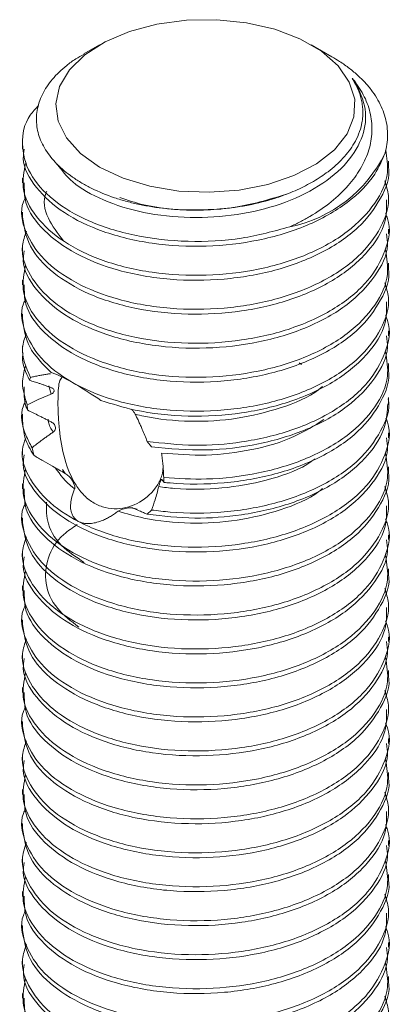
# Model space of a CAD drawing. Header units: millimetres. Extents: x 0 to 210, y 0 to 297.
# Tile 17 of 24: x 177.94 to 185.39, y 167.91 to 187.63. Entities that reach past the tile are written whole.
import ezdxf

# ---------------------------------------------------------------- set-up
doc = ezdxf.new("R2010")
doc.units = ezdxf.units.MM

msp = doc.modelspace()

# ---------------------------------------------------------------- linework, layer by layer
at = {"color": 7, "linetype": 'Continuous', "lineweight": 15}
for p, q in [((179.545, 187.127), (179.23, 186.945)), ((184.2, 186.889), (183.788, 187.127)), ((178, 185.137), (178, 185.039)), ((185.333, 184.698), (185.333, 184.797)), ((178, 184.457), (178, 184.359)), ((185.333, 184.018), (185.333, 184.116)), ((178, 183.776), (178, 183.678)), ((185.333, 183.338), (185.333, 183.436)), ((178, 183.095), (178, 182.998)), ((185.333, 182.657), (185.333, 182.755)), ((178, 182.415), (178, 182.317)), ((185.333, 181.977), (185.333, 182.075)), ((178, 181.735), (178, 181.636)), ((185.333, 181.296), (185.333, 181.394)), ((178, 181.087), (178, 180.956)), ((183.591, 180.72), (183.543, 180.754)), ((185.333, 180.616), (185.333, 180.741)), ((178, 180.399), (178, 180.276)), ((178.14, 180.407), (178.162, 180.465)), ((178.572, 180.129), (178.527, 180.293)), ((178.1, 179.812), (178.097, 179.917)), ((185.333, 179.935), (185.333, 180.062)), ((178, 179.729), (178, 179.595)), ((185.333, 179.255), (185.333, 179.353)), ((180.499, 179.183), (180.584, 179.072)), ((178, 179.013), (178, 178.915)), ((178.225, 178.904), (178.191, 179.056)), ((178.857, 178.541), (178.799, 178.621)), ((185.333, 178.574), (185.333, 178.673)), ((178, 178.332), (178, 178.234)), ((185.333, 177.894), (185.333, 177.992)), ((180.298, 177.828), (180.219, 177.846)), ((180.589, 177.808), (180.501, 177.724)), ((178, 177.652), (178, 177.554)), ((185.333, 177.214), (185.333, 177.312)), ((178, 176.971), (178, 176.874)), ((185.333, 176.533), (185.333, 176.631)), ((178, 176.291), (178, 176.193)), ((185.333, 175.853), (185.333, 175.951)), ((178, 175.611), (178, 175.512)), ((185.333, 175.172), (185.333, 175.27)), ((178, 174.93), (178, 174.832)), ((185.333, 174.492), (185.333, 174.59)), ((178, 174.25), (178, 174.152)), ((185.333, 173.812), (185.333, 173.909)), ((178, 173.569), (178, 173.471)), ((185.333, 173.131), (185.333, 173.229)), ((178, 172.889), (178, 172.791)), ((185.333, 172.45), (185.333, 172.549)), ((178, 172.208), (178, 172.11)), ((185.333, 171.77), (185.333, 171.868)), ((178, 171.528), (178, 171.43)), ((185.333, 171.09), (185.333, 171.188)), ((178, 170.847), (178, 170.75)), ((185.333, 170.409), (185.333, 170.507)), ((178, 170.167), (178, 170.069)), ((185.333, 169.729), (185.333, 169.826)), ((178, 169.487), (178, 169.388)), ((185.333, 169.048), (185.333, 169.146)), ((178, 168.806), (178, 168.708)), ((185.333, 168.368), (185.333, 168.466)), ((178, 168.126), (178, 168.028))]:
    msp.add_line(p, q, dxfattribs=at)
at = {"color": 7, "linetype": 'Continuous', "lineweight": 15, "flags": 128}
msp.add_lwpolyline([(179.545, 184.678), (180.016, 184.457), (180.554, 184.295), (181.137, 184.198), (181.743, 184.172), (182.345, 184.216), (182.919, 184.329), (183.442, 184.507), (183.893, 184.742), (184.252, 185.025), (184.505, 185.343), (184.643, 185.684), (184.658, 186.035), (184.551, 186.38), (184.326, 186.705), (183.992, 186.998), (183.562, 187.245), (183.056, 187.438), (182.492, 187.568), (181.894, 187.63), (181.288, 187.621), (180.696, 187.542), (180.145, 187.396), (179.656, 187.188), (179.249, 186.928), (178.941, 186.626), (178.744, 186.295), (178.668, 185.947), (178.714, 185.598), (178.881, 185.261), (179.162, 184.95), (179.545, 184.678)], dxfattribs=at)
at = {"color": 7, "linetype": 'Continuous', "lineweight": 15}
msp.add_arc((182.824, 186.143), 2.715, 281.3886, 334.118, dxfattribs=at)
for points, knots in [([(179.234, 186.938), (179.176, 186.908), (179.048, 186.839), (178.887, 186.716), (178.678, 186.535), (178.514, 186.339), (178.395, 186.133), (178.309, 185.921), (178.271, 185.704), (178.285, 185.489), (178.331, 185.279), (178.424, 185.073), (178.562, 184.878), (178.73, 184.69), (178.94, 184.515), (179.187, 184.357), (179.457, 184.211), (179.761, 184.086), (180.089, 183.987), (180.428, 183.906), (180.783, 183.85), (181.147, 183.821), (181.514, 183.81), (181.884, 183.825), (182.253, 183.868), (182.627, 183.93), (182.993, 184.022), (183.246, 184.117), (183.332, 184.149)], [0, 0, 0, 0, 0.0248117, 0.0554959, 0.0850998, 0.1453135, 0.1759953, 0.2055998, 0.2658634, 0.2966014, 0.3255124, 0.384321, 0.4142894, 0.4431387, 0.5018176, 0.5317173, 0.5605668, 0.6192871, 0.6492373, 0.6774527, 0.7348509, 0.764103, 0.7921978, 0.8493418, 0.8784594, 0.9082283, 0.9689496, 1, 1, 1, 1]), ([(185.267, 184.958), (185.281, 185.016), (185.31, 185.132), (185.322, 185.311), (185.312, 185.491), (185.275, 185.671), (185.194, 185.906), (185.064, 186.134), (184.888, 186.351), (184.733, 186.508), (184.556, 186.656), (184.378, 186.784), (184.252, 186.857), (184.199, 186.888)], [0, 0, 0, 0, 0.083625, 0.167813, 0.253771, 0.34034, 0.423966, 0.593965, 0.680534, 0.765495, 0.851046, 0.938458, 1, 1, 1, 1]), ([(183.332, 184.149), (183.391, 184.173), (183.568, 184.247), (183.841, 184.389), (184.155, 184.598), (184.438, 184.852), (184.631, 185.11), (184.744, 185.34), (184.796, 185.509), (184.819, 185.658), (184.825, 185.781), (184.817, 185.899), (184.798, 186.01), (184.769, 186.119), (184.72, 186.252), (184.664, 186.358), (184.623, 186.428), (184.614, 186.444), (184.611, 186.45), (184.61, 186.452), (184.61, 186.453), (184.61, 186.454), (184.611, 186.454), (184.612, 186.453), (184.612, 186.453), (184.614, 186.452), (184.617, 186.449), (184.627, 186.439), (184.641, 186.422), (184.656, 186.403), (184.666, 186.389), (184.671, 186.382), (184.673, 186.379), (184.675, 186.377), (184.675, 186.377), (184.676, 186.376), (184.676, 186.376), (184.676, 186.376), (184.676, 186.376), (184.676, 186.376), (184.676, 186.376), (184.676, 186.376), (184.676, 186.376), (184.676, 186.376)], [0, 0, 0, 0, 0.046089, 0.138417, 0.232381, 0.349224, 0.469456, 0.540891, 0.613085, 0.660109, 0.707344, 0.749853, 0.792511, 0.833478, 0.874567, 0.94748, 0.961206, 0.966961, 0.969762, 0.970769, 0.97174, 0.972203, 0.972569, 0.972823, 0.973077, 0.973387, 0.973921, 0.975611, 0.983423, 0.991701, 0.99585, 0.997925, 0.998962, 0.999481, 0.999741, 0.99987, 0.999935, 0.999968, 0.999984, 0.999992, 0.999996, 0.999998, 1, 1, 1, 1]), ([(184.676, 186.376), (184.747, 186.266), (184.892, 186.042), (184.997, 185.689), (185.017, 185.329), (184.942, 184.978), (184.781, 184.632), (184.535, 184.295), (184.197, 183.972), (183.855, 183.737), (183.567, 183.578), (183.429, 183.514), (183.36, 183.481)], [0, 0, 0, 0, 0.108039, 0.219211, 0.32725, 0.438407, 0.547658, 0.659562, 0.778457, 0.900801, 0.950281, 1, 1, 1, 1]), ([(183.332, 184.149), (182.995, 184.044), (182.373, 183.85), (181.353, 183.8), (180.532, 183.869), (180.108, 184.015), (179.953, 184.069)], [0, 0, 0, 0, 0.310524, 0.573765, 0.843565, 1, 1, 1, 1]), ([(180.499, 179.183), (180.814, 179.147), (181.436, 179.076), (182.437, 179.154), (183.419, 179.382), (184.298, 179.792), (184.954, 180.335), (185.296, 180.952), (185.398, 181.429), (185.29, 181.672), (185.276, 181.706)], [0, 0, 0, 0, 0.130254, 0.257115, 0.398256, 0.545151, 0.692036, 0.833164, 0.977289, 1, 1, 1, 1]), ([(178.575, 180.562), (178.408, 180.73), (178.075, 181.065), (178.026, 181.447), (178.002, 181.637)], [0, 0, 0, 0, 0.502845, 1, 1, 1, 1]), ([(178.077, 181.344), (178.043, 181.25), (177.938, 180.956), (178.071, 180.664), (178.162, 180.465)], [0, 0, 0, 0, 0.32026, 1, 1, 1, 1]), ([(185.297, 181.295), (185.307, 181.22), (185.345, 180.933), (185.09, 180.437), (184.55, 179.863), (183.731, 179.402), (182.748, 179.107), (181.661, 178.973), (180.949, 179.038), (180.584, 179.072)], [0, 0, 0, 0, 0.054469, 0.207503, 0.365865, 0.526603, 0.682694, 0.836994, 1, 1, 1, 1]), ([(178.14, 180.407), (178.064, 180.565), (177.976, 180.746), (178.009, 180.931), (178.013, 180.956)], [0, 0, 0, 0, 0.869114, 1, 1, 1, 1]), ([(180.831, 178.459), (181.115, 178.441), (181.748, 178.402), (182.748, 178.524), (183.731, 178.82), (184.548, 179.281), (185.097, 179.854), (185.367, 180.438), (185.304, 180.814), (185.277, 180.978)], [0, 0, 0, 0, 0.122576, 0.272847, 0.424862, 0.581404, 0.735632, 0.88467, 1, 1, 1, 1]), ([(178.058, 180.69), (178.029, 180.576), (177.963, 180.317), (178.049, 180.06), (178.097, 179.917)], [0, 0, 0, 0, 0.441439, 1, 1, 1, 1]), ([(178.561, 180.539), (178.536, 180.536), (178.485, 180.528), (178.407, 180.515), (178.325, 180.5), (178.244, 180.483), (178.189, 180.471), (178.162, 180.465)], [0, 0, 0, 0, 0.183387, 0.387417, 0.591496, 0.795723, 1, 1, 1, 1]), ([(178.575, 180.562), (178.583, 180.559), (178.719, 180.513), (179.03, 180.363), (179.4, 180.117), (179.572, 180.003)], [0, 0, 0, 0, 0.029569, 0.551167, 1, 1, 1, 1]), ([(185.332, 180.616), (185.332, 180.613), (185.374, 180.398), (185.207, 179.963), (184.769, 179.364), (184.026, 178.859), (183.09, 178.504), (182.037, 178.323), (181.27, 178.319), (180.874, 178.357), (180.832, 178.361)], [0, 0, 0, 0, 0.002207, 0.162524, 0.324644, 0.491618, 0.656152, 0.815124, 0.980264, 1, 1, 1, 1]), ([(178.1, 179.812), (178.089, 179.837), (178.025, 179.988), (178.031, 180.145), (178.036, 180.277)], [0, 0, 0, 0, 0.163663, 1, 1, 1, 1]), ([(178.14, 180.407), (178.172, 180.397), (178.236, 180.377), (178.322, 180.349), (178.396, 180.324), (178.459, 180.302), (178.521, 180.28), (178.563, 180.264), (178.585, 180.256)], [0, 0, 0, 0, 0.220402, 0.440955, 0.580698, 0.720478, 0.860221, 1, 1, 1, 1]), ([(178.789, 180.461), (178.771, 180.436), (178.732, 180.386), (178.717, 180.206), (178.709, 179.984), (178.716, 179.716), (178.744, 179.328), (178.827, 178.821), (179.012, 178.369), (179.233, 178.09), (179.433, 177.936), (179.659, 177.845), (179.974, 177.814), (180.368, 177.934), (180.667, 178.218), (180.801, 178.482), (180.814, 178.613), (180.819, 178.663)], [0, 0, 0, 0, 0.050028, 0.103885, 0.158133, 0.211615, 0.265693, 0.373524, 0.481439, 0.535518, 0.589357, 0.642939, 0.696943, 0.804594, 0.912558, 0.966668, 1, 1, 1, 1]), ([(184.015, 180.282), (183.989, 180.26), (183.778, 180.077), (183.187, 179.841), (182.308, 179.619), (181.352, 179.561), (180.665, 179.633), (180.318, 179.713), (180.261, 179.726)], [0, 0, 0, 0, 0.03212, 0.265748, 0.490217, 0.719404, 0.954316, 1, 1, 1, 1]), ([(178.572, 180.129), (178.551, 180.12), (178.508, 180.103), (178.444, 180.076), (178.379, 180.048), (178.3, 180.013), (178.206, 179.969), (178.133, 179.934), (178.097, 179.917)], [0, 0, 0, 0, 0.135074, 0.270174, 0.405248, 0.540349, 0.770104, 1, 1, 1, 1]), ([(178.585, 180.256), (178.593, 180.252), (178.611, 180.244), (178.628, 180.225), (178.635, 180.203), (178.63, 180.178), (178.614, 180.154), (178.592, 180.138), (178.576, 180.131), (178.572, 180.129)], [0, 0, 0, 0, 0.144876, 0.289623, 0.438027, 0.59567, 0.762566, 0.93584, 1, 1, 1, 1]), ([(178.061, 179.989), (178.046, 179.959), (177.937, 179.736), (178.007, 179.409), (178.148, 179.138), (178.191, 179.056)], [0, 0, 0, 0, 0.099933, 0.727824, 1, 1, 1, 1]), ([(185.321, 179.936), (185.312, 179.789), (185.289, 179.429), (184.945, 178.876), (184.301, 178.333), (183.419, 177.923), (182.438, 177.695), (181.437, 177.618), (180.816, 177.688), (180.501, 177.724)], [0, 0, 0, 0, 0.104756, 0.256417, 0.414266, 0.572131, 0.723813, 0.860082, 1, 1, 1, 1]), ([(180.589, 177.808), (180.712, 177.793), (181.184, 177.734), (182.037, 177.741), (183.09, 177.921), (184.026, 178.277), (184.77, 178.782), (185.205, 179.381), (185.378, 179.815), (185.332, 180.03), (185.331, 180.033)], [0, 0, 0, 0, 0.055811, 0.214874, 0.367996, 0.526475, 0.687305, 0.84346, 0.997877, 1, 1, 1, 1]), ([(178.1, 179.812), (178.138, 179.793), (178.215, 179.755), (178.314, 179.705), (178.396, 179.664), (178.461, 179.631), (178.526, 179.597), (178.569, 179.575), (178.591, 179.564)], [0, 0, 0, 0, 0.235375, 0.470876, 0.603148, 0.735439, 0.867711, 1, 1, 1, 1]), ([(180.261, 179.726), (180.25, 179.746), (180.229, 179.783), (180.196, 179.816), (180.181, 179.831)], [0, 0, 0, 0, 0.543156, 1, 1, 1, 1]), ([(180.499, 179.183), (180.484, 179.223), (180.452, 179.304), (180.408, 179.409), (180.368, 179.499), (180.333, 179.576), (180.298, 179.651), (180.273, 179.701), (180.261, 179.726)], [0, 0, 0, 0, 0.216202, 0.432494, 0.574303, 0.716139, 0.858055, 1, 1, 1, 1]), ([(178.225, 178.904), (178.159, 179.018), (178.028, 179.242), (178.01, 179.479), (178.001, 179.595)], [0, 0, 0, 0, 0.507483, 1, 1, 1, 1]), ([(178.616, 179.369), (178.574, 179.436), (178.519, 179.521), (178.515, 179.611), (178.514, 179.631)], [0, 0, 0, 0, 0.775407, 1, 1, 1, 1]), ([(178.591, 179.564), (178.603, 179.556), (178.627, 179.54), (178.651, 179.504), (178.662, 179.462), (178.657, 179.42), (178.64, 179.388), (178.623, 179.375), (178.616, 179.369)], [0, 0, 0, 0, 0.1822795, 0.3644025, 0.5498159, 0.7290077, 0.8917005, 1, 1, 1, 1]), ([(184.041, 179.622), (183.85, 179.5), (183.44, 179.238), (182.61, 178.998), (181.687, 178.878), (181.086, 178.925), (180.789, 178.949)], [0, 0, 0, 0, 0.227038, 0.488566, 0.747091, 1, 1, 1, 1]), ([(178.616, 179.369), (178.596, 179.355), (178.556, 179.328), (178.495, 179.285), (178.435, 179.242), (178.364, 179.19), (178.282, 179.128), (178.221, 179.08), (178.191, 179.056)], [0, 0, 0, 0, 0.1396627, 0.2793661, 0.4190289, 0.5587323, 0.7792858, 1, 1, 1, 1]), ([(178.225, 178.904), (178.288, 178.867), (178.414, 178.793), (178.624, 178.672), (178.772, 178.589), (178.857, 178.541)], [0, 0, 0, 0, 0.298565, 0.597079, 1, 1, 1, 1]), ([(180.831, 178.459), (180.83, 178.481), (180.828, 178.525), (180.825, 178.591), (180.82, 178.657), (180.813, 178.739), (180.803, 178.836), (180.794, 178.911), (180.789, 178.949)], [0, 0, 0, 0, 0.134389, 0.268802, 0.40319, 0.537602, 0.768747, 1, 1, 1, 1]), ([(183.866, 178.836), (183.811, 178.796), (183.551, 178.606), (182.902, 178.39), (181.994, 178.222), (181.246, 178.214), (180.835, 178.263), (180.73, 178.276)], [0, 0, 0, 0, 0.073597, 0.353032, 0.623015, 0.903482, 1, 1, 1, 1]), ([(178.857, 178.541), (178.881, 178.524), (178.951, 178.474), (179.009, 178.385), (179.042, 178.304), (179.053, 178.26), (179.047, 178.236), (179.045, 178.229)], [0, 0, 0, 0, 0.227315, 0.636762, 0.799605, 0.936706, 1, 1, 1, 1]), ([(180.73, 178.276), (180.733, 178.286), (180.738, 178.306), (180.749, 178.338), (180.761, 178.369), (180.772, 178.395), (180.783, 178.414), (180.789, 178.42), (180.792, 178.419), (180.793, 178.419)], [0, 0, 0, 0, 0.138593, 0.276921, 0.422068, 0.582099, 0.756077, 0.938099, 1, 1, 1, 1]), ([(180.793, 178.419), (180.798, 178.413), (180.809, 178.402), (180.825, 178.383), (180.829, 178.369), (180.832, 178.361)], [0, 0, 0, 0, 0.266218, 0.532438, 1, 1, 1, 1]), ([(180.831, 178.459), (180.832, 178.439), (180.834, 178.406), (180.832, 178.373), (180.832, 178.361)], [0, 0, 0, 0, 0.61684, 1, 1, 1, 1]), ([(179.045, 178.229), (179.034, 178.203), (179.013, 178.15), (178.983, 178.052), (178.961, 177.936), (178.963, 177.824), (178.985, 177.738), (179.015, 177.676), (179.059, 177.622), (179.114, 177.581), (179.177, 177.554), (179.242, 177.538), (179.313, 177.534), (179.396, 177.539), (179.495, 177.559), (179.595, 177.594), (179.685, 177.635), (179.765, 177.679), (179.843, 177.728), (179.893, 177.765), (179.918, 177.783)], [0, 0, 0, 0, 0.053153, 0.106614, 0.195969, 0.288278, 0.337854, 0.388581, 0.438243, 0.489802, 0.53316, 0.577836, 0.620581, 0.664259, 0.728707, 0.79498, 0.845264, 0.895987, 0.947843, 1, 1, 1, 1]), ([(184.015, 178.241), (183.99, 178.219), (183.779, 178.036), (183.188, 177.799), (182.308, 177.578), (181.354, 177.521), (180.533, 177.603), (180.086, 177.734), (179.918, 177.783)], [0, 0, 0, 0, 0.0292413, 0.2423475, 0.4471006, 0.6561461, 0.87042, 1, 1, 1, 1]), ([(180.589, 177.808), (180.613, 177.877), (180.653, 177.988), (180.698, 178.144), (180.719, 178.232), (180.73, 178.276)], [0, 0, 0, 0, 0.441247, 0.720624, 1, 1, 1, 1]), ([(179.918, 177.783), (179.926, 177.788), (179.955, 177.807), (180.031, 177.831), (180.121, 177.851), (180.189, 177.856), (180.214, 177.847), (180.219, 177.846)], [0, 0, 0, 0, 0.072023, 0.246198, 0.622719, 0.92165, 1, 1, 1, 1]), ([(180.219, 177.846), (180.24, 177.836), (180.282, 177.817), (180.336, 177.794), (180.384, 177.773), (180.424, 177.756), (180.464, 177.74), (180.488, 177.729), (180.501, 177.724)], [0, 0, 0, 0, 0.201793, 0.403734, 0.55268, 0.701675, 0.850814, 1, 1, 1, 1])]:
    msp.add_open_spline(points, degree=3, knots=knots, dxfattribs=at)
at = {"color": 7, "linetype": 'Continuous', "lineweight": 0}
for points, knots in [([(184.676, 186.376), (184.757, 186.198), (184.917, 185.847), (184.848, 185.291), (184.54, 184.758), (183.97, 184.279), (183.199, 183.917), (182.303, 183.703), (181.351, 183.643), (180.416, 183.743), (179.606, 183.997), (178.997, 184.339), (178.788, 184.614), (178.696, 184.735)], [0, 0, 0, 0, 0.089599, 0.17692, 0.268774, 0.364378, 0.459982, 0.551837, 0.645633, 0.741766, 0.836022, 0.927621, 1, 1, 1, 1]), ([(178.324, 185.912), (178.264, 185.848), (178.043, 185.613), (177.959, 185.134), (178.102, 184.546), (178.577, 184.009), (179.306, 183.573), (180.24, 183.28), (181.304, 183.162), (182.393, 183.217), (183.042, 183.395), (183.36, 183.481)], [0, 0, 0, 0, 0.043987, 0.161705, 0.283985, 0.40566, 0.522564, 0.642855, 0.76554, 0.885245, 1, 1, 1, 1]), ([(178.062, 184.749), (178.03, 184.588), (177.959, 184.225), (178.236, 183.676), (178.792, 183.17), (179.599, 182.777), (180.586, 182.539), (181.67, 182.482), (182.746, 182.604), (183.73, 182.903), (184.548, 183.362), (185.096, 183.936), (185.363, 184.505), (185.304, 184.868), (185.28, 185.018)], [0, 0, 0, 0, 0.07129, 0.160073, 0.247122, 0.331722, 0.419777, 0.508266, 0.593452, 0.679617, 0.768351, 0.85578, 0.940262, 1, 1, 1, 1]), ([(185.267, 184.958), (185.207, 184.816), (185.058, 184.461), (184.542, 183.945), (183.732, 183.485), (182.745, 183.187), (181.671, 183.064), (180.585, 183.122), (179.599, 183.36), (178.79, 183.752), (178.244, 184.259), (177.985, 184.711), (178.025, 184.975), (178.034, 185.038)], [0, 0, 0, 0, 0.067245, 0.167621, 0.269496, 0.36842, 0.466222, 0.567816, 0.66891, 0.766039, 0.865979, 0.967911, 1, 1, 1, 1]), ([(185.331, 184.698), (185.332, 184.695), (185.384, 184.48), (185.202, 184.045), (184.77, 183.446), (184.024, 182.941), (183.089, 182.586), (182.035, 182.405), (180.943, 182.401), (179.911, 182.581), (179.036, 182.926), (178.396, 183.4), (178.033, 183.896), (178.036, 184.229), (178.036, 184.359)], [0, 0, 0, 0, 0.001387, 0.093262, 0.186182, 0.281879, 0.376172, 0.467282, 0.561931, 0.657524, 0.749905, 0.842279, 0.93787, 1, 1, 1, 1]), ([(178.061, 184.072), (178.046, 184.042), (177.937, 183.819), (178.034, 183.377), (178.383, 182.817), (179.039, 182.343), (179.91, 181.999), (180.943, 181.819), (182.035, 181.823), (183.088, 182.004), (184.025, 182.359), (184.766, 182.864), (185.214, 183.463), (185.388, 183.994), (185.293, 184.303), (185.262, 184.401)], [0, 0, 0, 0, 0.013719, 0.100654, 0.188451, 0.273293, 0.358142, 0.445941, 0.532872, 0.616554, 0.703158, 0.791053, 0.876397, 0.960781, 1, 1, 1, 1]), ([(178.819, 183.203), (178.706, 183.35), (178.473, 183.655), (178.399, 184.01), (178.482, 184.186), (178.485, 184.193)], [0, 0, 0, 0, 0.471464, 0.976243, 1, 1, 1, 1]), ([(185.299, 184.019), (185.299, 183.872), (185.298, 183.51), (184.941, 182.958), (184.301, 182.415), (183.418, 182.006), (182.395, 181.766), (181.307, 181.702), (180.241, 181.821), (179.306, 182.114), (178.58, 182.55), (178.093, 183.083), (178.032, 183.48), (178.002, 183.678)], [0, 0, 0, 0, 0.063252, 0.15474, 0.24996, 0.345184, 0.436677, 0.530097, 0.625845, 0.719728, 0.810963, 0.905921, 1, 1, 1, 1]), ([(178.079, 183.393), (178.045, 183.297), (177.942, 183.003), (178.116, 182.503), (178.574, 181.967), (179.307, 181.532), (180.24, 181.239), (181.307, 181.119), (182.395, 181.184), (183.419, 181.423), (184.298, 181.832), (184.954, 182.376), (185.296, 182.993), (185.398, 183.47), (185.29, 183.714), (185.276, 183.747)], [0, 0, 0, 0, 0.042457, 0.129794, 0.216697, 0.300192, 0.38611, 0.473735, 0.559229, 0.64296, 0.730105, 0.817247, 0.900974, 0.986475, 1, 1, 1, 1]), ([(185.297, 183.337), (185.307, 183.261), (185.345, 182.974), (185.09, 182.478), (184.55, 181.904), (183.73, 181.444), (182.747, 181.146), (181.671, 181.023), (180.586, 181.08), (179.6, 181.318), (178.791, 181.711), (178.245, 182.217), (177.985, 182.669), (178.025, 182.933), (178.034, 182.997)], [0, 0, 0, 0, 0.032497, 0.123621, 0.217921, 0.313633, 0.406575, 0.498456, 0.593901, 0.68888, 0.780134, 0.874024, 0.969788, 1, 1, 1, 1]), ([(178.062, 182.708), (178.03, 182.546), (177.959, 182.184), (178.236, 181.634), (178.793, 181.128), (179.599, 180.736), (180.586, 180.498), (181.671, 180.44), (182.746, 180.563), (183.731, 180.861), (184.548, 181.321), (185.097, 181.895), (185.366, 182.479), (185.304, 182.855), (185.277, 183.019)], [0, 0, 0, 0, 0.070939, 0.159216, 0.245765, 0.329883, 0.417436, 0.505419, 0.590116, 0.675791, 0.76402, 0.850947, 0.934947, 1, 1, 1, 1]), ([(185.331, 182.657), (185.332, 182.654), (185.384, 182.439), (185.202, 182.004), (184.77, 181.405), (184.025, 180.9), (183.089, 180.545), (182.035, 180.364), (180.944, 180.36), (179.911, 180.54), (179.036, 180.884), (178.396, 181.358), (178.033, 181.855), (178.036, 182.187), (178.036, 182.318)], [0, 0, 0, 0, 0.0013232, 0.0932009, 0.1861182, 0.2818146, 0.3761093, 0.4672195, 0.5618666, 0.6574599, 0.7498445, 0.8422153, 0.9378054, 1, 1, 1, 1]), ([(178.061, 182.031), (178.046, 182), (177.937, 181.778), (178.034, 181.335), (178.383, 180.776), (179.04, 180.302), (179.911, 179.957), (180.944, 179.777), (182.035, 179.782), (183.089, 179.963), (184.026, 180.318), (184.766, 180.823), (185.215, 181.422), (185.388, 181.953), (185.293, 182.262), (185.262, 182.36)], [0, 0, 0, 0, 0.013778, 0.100714, 0.18851, 0.273348, 0.3582, 0.445998, 0.532927, 0.616608, 0.703214, 0.791107, 0.876447, 0.960833, 1, 1, 1, 1]), ([(185.299, 181.978), (185.299, 181.83), (185.298, 181.469), (184.942, 180.917), (184.302, 180.374), (183.418, 179.965), (182.395, 179.724), (181.31, 179.662), (180.332, 179.764), (179.795, 179.933), (179.572, 180.003)], [0, 0, 0, 0, 0.091091, 0.222972, 0.360233, 0.497504, 0.629398, 0.764061, 0.902086, 1, 1, 1, 1]), ([(178.06, 179.24), (178.035, 179.167), (177.944, 178.896), (178.119, 178.419), (178.574, 177.884), (179.309, 177.448), (180.241, 177.156), (181.308, 177.036), (182.396, 177.101), (183.42, 177.341), (184.299, 177.75), (184.955, 178.294), (185.295, 178.911), (185.399, 179.382), (185.294, 179.621), (185.282, 179.649)], [0, 0, 0, 0, 0.032619, 0.12106, 0.209055, 0.293601, 0.380608, 0.469338, 0.555905, 0.640696, 0.728943, 0.817181, 0.90196, 0.988545, 1, 1, 1, 1]), ([(185.297, 179.254), (185.307, 179.179), (185.345, 178.892), (185.091, 178.396), (184.551, 177.822), (183.732, 177.362), (182.748, 177.063), (181.673, 176.94), (180.588, 176.997), (179.601, 177.235), (178.792, 177.627), (178.245, 178.134), (177.985, 178.586), (178.025, 178.85), (178.035, 178.914)], [0, 0, 0, 0, 0.032371, 0.123496, 0.217791, 0.313504, 0.406452, 0.498328, 0.593771, 0.688754, 0.780009, 0.873894, 0.969658, 1, 1, 1, 1]), ([(178.062, 178.625), (178.03, 178.463), (177.959, 178.1), (178.237, 177.551), (178.794, 177.045), (179.601, 176.652), (180.588, 176.415), (181.673, 176.358), (182.748, 176.481), (183.732, 176.779), (184.549, 177.239), (185.098, 177.813), (185.367, 178.396), (185.304, 178.773), (185.276, 178.937)], [0, 0, 0, 0, 0.071051, 0.159328, 0.245871, 0.329992, 0.417547, 0.505528, 0.59022, 0.6759, 0.764129, 0.851051, 0.935051, 1, 1, 1, 1]), ([(185.331, 178.574), (185.332, 178.572), (185.384, 178.357), (185.202, 177.922), (184.771, 177.324), (184.026, 176.818), (183.091, 176.463), (182.037, 176.282), (180.945, 176.277), (179.913, 176.457), (179.037, 176.801), (178.397, 177.274), (178.034, 177.772), (178.036, 178.104), (178.036, 178.235)], [0, 0, 0, 0, 0.001196, 0.093079, 0.18599, 0.281686, 0.375985, 0.467094, 0.561737, 0.657332, 0.749723, 0.842087, 0.937675, 1, 1, 1, 1]), ([(179.045, 178.229), (179.033, 178.238), (178.864, 178.367), (178.757, 178.516), (178.657, 178.654)], [0, 0, 0, 0, 0.073928, 1, 1, 1, 1]), ([(178.061, 177.948), (178.046, 177.917), (177.937, 177.694), (178.035, 177.252), (178.384, 176.692), (179.041, 176.219), (179.912, 175.874), (180.946, 175.694), (182.037, 175.699), (183.09, 175.88), (184.027, 176.236), (184.767, 176.741), (185.215, 177.34), (185.388, 177.87), (185.293, 178.179), (185.262, 178.277)], [0, 0, 0, 0, 0.013896, 0.100835, 0.188627, 0.273458, 0.358315, 0.446113, 0.533037, 0.616716, 0.703325, 0.791215, 0.876549, 0.960938, 1, 1, 1, 1]), ([(179.238, 176.758), (179.098, 176.85), (178.754, 177.073), (178.476, 177.499), (178.48, 177.819), (178.481, 177.965)], [0, 0, 0, 0, 0.271799, 0.668076, 1, 1, 1, 1]), ([(185.299, 177.895), (185.299, 177.748), (185.298, 177.387), (184.942, 176.835), (184.303, 176.292), (183.42, 175.883), (182.397, 175.642), (181.309, 175.577), (180.243, 175.697), (179.307, 175.989), (178.581, 176.425), (178.093, 176.959), (178.032, 177.356), (178.002, 177.554)], [0, 0, 0, 0, 0.063067, 0.154549, 0.249765, 0.344994, 0.436493, 0.529904, 0.625652, 0.719543, 0.810774, 0.905728, 1, 1, 1, 1]), ([(178.079, 177.269), (178.045, 177.172), (177.942, 176.878), (178.117, 176.378), (178.575, 175.842), (179.309, 175.407), (180.242, 175.114), (181.309, 174.995), (182.397, 175.06), (183.421, 175.3), (184.299, 175.709), (184.955, 176.253), (185.296, 176.87), (185.398, 177.347), (185.29, 177.59), (185.276, 177.623)], [0, 0, 0, 0, 0.04263, 0.129968, 0.216864, 0.300354, 0.386278, 0.473901, 0.559385, 0.64312, 0.730268, 0.817404, 0.901124, 0.986631, 1, 1, 1, 1]), ([(179.128, 175.462), (178.973, 175.582), (178.637, 175.846), (178.428, 176.336), (178.481, 176.847), (178.715, 177.262), (179.004, 177.453), (179.099, 177.517)], [0, 0, 0, 0, 0.198877, 0.434039, 0.663518, 0.888191, 1, 1, 1, 1]), ([(185.297, 177.213), (185.307, 177.138), (185.345, 176.851), (185.091, 176.355), (184.551, 175.781), (183.732, 175.321), (182.749, 175.022), (181.673, 174.899), (180.588, 174.956), (179.602, 175.193), (178.792, 175.586), (178.245, 176.092), (177.985, 176.544), (178.025, 176.809), (178.035, 176.873)], [0, 0, 0, 0, 0.032308, 0.123433, 0.217726, 0.313439, 0.406391, 0.498264, 0.593706, 0.68869, 0.779947, 0.873829, 0.969594, 1, 1, 1, 1]), ([(178.062, 176.584), (178.03, 176.422), (177.959, 176.059), (178.237, 175.509), (178.794, 175.003), (179.601, 174.611), (180.589, 174.373), (181.673, 174.316), (182.749, 174.44), (183.733, 174.738), (184.549, 175.198), (185.098, 175.772), (185.367, 176.355), (185.304, 176.732), (185.276, 176.896)], [0, 0, 0, 0, 0.071107, 0.159384, 0.245925, 0.330046, 0.417603, 0.505582, 0.590271, 0.675954, 0.764183, 0.851103, 0.935103, 1, 1, 1, 1]), ([(185.331, 176.533), (185.332, 176.53), (185.385, 176.316), (185.202, 175.881), (184.771, 175.283), (184.026, 174.777), (183.091, 174.422), (182.037, 174.24), (180.946, 174.235), (179.913, 174.415), (179.038, 174.76), (178.397, 175.233), (178.034, 175.73), (178.036, 176.063), (178.036, 176.194)], [0, 0, 0, 0, 0.001133, 0.093019, 0.185926, 0.281621, 0.375922, 0.467031, 0.561672, 0.657268, 0.749662, 0.842023, 0.93761, 1, 1, 1, 1]), ([(178.061, 175.907), (178.046, 175.876), (177.937, 175.653), (178.035, 175.21), (178.385, 174.651), (179.041, 174.177), (179.912, 173.833), (180.946, 173.653), (182.037, 173.658), (183.091, 173.839), (184.027, 174.195), (184.768, 174.7), (185.215, 175.299), (185.388, 175.829), (185.293, 176.138), (185.262, 176.236)], [0, 0, 0, 0, 0.013955, 0.100895, 0.188686, 0.273513, 0.358372, 0.446171, 0.533092, 0.61677, 0.70338, 0.79127, 0.876599, 0.96099, 1, 1, 1, 1]), ([(185.299, 175.854), (185.299, 175.707), (185.298, 175.346), (184.943, 174.794), (184.303, 174.251), (183.42, 173.841), (182.398, 173.601), (181.31, 173.536), (180.243, 173.655), (179.308, 173.948), (178.582, 174.383), (178.093, 174.917), (178.032, 175.314), (178.002, 175.513)], [0, 0, 0, 0, 0.063005, 0.154486, 0.2497, 0.34493, 0.436431, 0.529839, 0.625587, 0.719481, 0.810711, 0.905663, 1, 1, 1, 1]), ([(178.079, 175.227), (178.045, 175.131), (177.942, 174.836), (178.117, 174.336), (178.575, 173.801), (179.31, 173.365), (180.243, 173.073), (181.31, 172.953), (182.398, 173.019), (183.421, 173.259), (184.3, 173.668), (184.955, 174.212), (185.296, 174.829), (185.398, 175.306), (185.29, 175.549), (185.276, 175.582)], [0, 0, 0, 0, 0.042687, 0.130026, 0.21692, 0.300408, 0.386334, 0.473956, 0.559437, 0.643173, 0.730322, 0.817456, 0.901174, 0.986683, 1, 1, 1, 1]), ([(185.297, 175.171), (185.307, 175.096), (185.345, 174.809), (185.091, 174.314), (184.552, 173.74), (183.733, 173.28), (182.749, 172.981), (181.674, 172.858), (180.589, 172.914), (179.602, 173.152), (178.793, 173.544), (178.246, 174.05), (177.985, 174.503), (178.025, 174.767), (178.035, 174.831)], [0, 0, 0, 0, 0.032245, 0.123371, 0.217661, 0.313375, 0.406329, 0.4982, 0.593641, 0.688627, 0.779885, 0.873764, 0.969529, 1, 1, 1, 1]), ([(178.062, 174.542), (178.03, 174.38), (177.959, 174.017), (178.237, 173.467), (178.795, 172.962), (179.602, 172.569), (180.589, 172.332), (181.674, 172.275), (182.749, 172.398), (183.733, 172.697), (184.55, 173.157), (185.098, 173.732), (185.367, 174.314), (185.304, 174.69), (185.276, 174.854)], [0, 0, 0, 0, 0.071163, 0.15944, 0.245978, 0.3301, 0.417658, 0.505636, 0.590323, 0.676008, 0.764238, 0.851155, 0.935155, 1, 1, 1, 1]), ([(185.332, 174.492), (185.332, 174.489), (185.385, 174.275), (185.202, 173.84), (184.772, 173.242), (184.027, 172.736), (183.092, 172.381), (182.038, 172.199), (180.947, 172.194), (179.914, 172.374), (179.038, 172.718), (178.397, 173.191), (178.034, 173.688), (178.036, 174.021), (178.036, 174.153)], [0, 0, 0, 0, 0.00107, 0.092958, 0.185862, 0.281556, 0.37586, 0.466969, 0.561607, 0.657204, 0.749602, 0.841959, 0.937545, 1, 1, 1, 1]), ([(178.061, 173.865), (178.046, 173.834), (177.937, 173.611), (178.035, 173.168), (178.385, 172.609), (179.042, 172.135), (179.913, 171.791), (180.947, 171.612), (182.038, 171.616), (183.092, 171.798), (184.028, 172.154), (184.768, 172.659), (185.215, 173.258), (185.388, 173.788), (185.293, 174.097), (185.262, 174.195)], [0, 0, 0, 0, 0.014014, 0.100955, 0.188745, 0.273568, 0.35843, 0.446228, 0.533147, 0.616824, 0.703435, 0.791324, 0.87665, 0.961043, 1, 1, 1, 1]), ([(185.299, 173.813), (185.299, 173.666), (185.298, 173.305), (184.943, 172.753), (184.304, 172.21), (183.421, 171.8), (182.398, 171.56), (181.31, 171.495), (180.244, 171.614), (179.308, 171.906), (178.582, 172.341), (178.093, 172.875), (178.032, 173.273), (178.002, 173.471)], [0, 0, 0, 0, 0.062943, 0.154422, 0.249635, 0.344867, 0.43637, 0.529775, 0.625523, 0.719419, 0.810649, 0.905598, 1, 1, 1, 1]), ([(178.079, 173.186), (178.045, 173.089), (177.942, 172.795), (178.117, 172.294), (178.576, 171.759), (179.31, 171.324), (180.243, 171.031), (181.311, 170.912), (182.398, 170.977), (183.422, 171.218), (184.3, 171.627), (184.956, 172.171), (185.296, 172.788), (185.398, 173.265), (185.29, 173.508), (185.276, 173.541)], [0, 0, 0, 0, 0.042744, 0.130084, 0.216976, 0.300462, 0.38639, 0.474011, 0.559489, 0.643227, 0.730376, 0.817508, 0.901223, 0.986735, 1, 1, 1, 1]), ([(185.297, 173.13), (185.307, 173.055), (185.345, 172.768), (185.092, 172.273), (184.552, 171.699), (183.734, 171.239), (182.75, 170.94), (181.675, 170.816), (180.59, 170.873), (179.603, 171.11), (178.793, 171.502), (178.246, 172.008), (177.985, 172.461), (178.025, 172.726), (178.035, 172.79)], [0, 0, 0, 0, 0.032181, 0.123308, 0.217596, 0.31331, 0.406268, 0.498136, 0.593576, 0.688563, 0.779822, 0.873699, 0.969464, 1, 1, 1, 1]), ([(178.062, 172.501), (178.03, 172.339), (177.959, 171.975), (178.238, 171.426), (178.795, 170.92), (179.602, 170.528), (180.59, 170.291), (181.675, 170.234), (182.75, 170.357), (183.734, 170.656), (184.55, 171.116), (185.099, 171.691), (185.367, 172.273), (185.304, 172.649), (185.276, 172.813)], [0, 0, 0, 0, 0.07122, 0.159496, 0.246031, 0.330154, 0.417714, 0.50569, 0.590374, 0.676063, 0.764292, 0.851207, 0.935208, 1, 1, 1, 1]), ([(185.332, 172.45), (185.332, 172.448), (185.385, 172.234), (185.203, 171.799), (184.772, 171.201), (184.028, 170.695), (183.093, 170.339), (182.039, 170.158), (180.948, 170.153), (179.915, 170.332), (179.039, 170.676), (178.398, 171.149), (178.034, 171.647), (178.036, 171.98), (178.036, 172.111)], [0, 0, 0, 0, 0.001006, 0.092897, 0.185798, 0.281492, 0.375798, 0.466906, 0.561542, 0.657139, 0.749541, 0.841894, 0.93748, 1, 1, 1, 1]), ([(178.061, 171.824), (178.046, 171.793), (177.937, 171.57), (178.035, 171.126), (178.385, 170.567), (179.042, 170.094), (179.914, 169.75), (180.948, 169.57), (182.039, 169.575), (183.092, 169.757), (184.029, 170.113), (184.769, 170.618), (185.216, 171.217), (185.388, 171.747), (185.292, 172.056), (185.262, 172.153)], [0, 0, 0, 0, 0.014073, 0.101016, 0.188804, 0.273623, 0.358487, 0.446286, 0.533202, 0.616878, 0.703491, 0.791378, 0.876701, 0.961095, 1, 1, 1, 1]), ([(185.299, 171.771), (185.299, 171.624), (185.299, 171.264), (184.943, 170.712), (184.304, 170.169), (183.422, 169.759), (182.399, 169.519), (181.311, 169.453), (180.245, 169.572), (179.309, 169.864), (178.583, 170.3), (178.094, 170.834), (178.032, 171.231), (178.002, 171.43)], [0, 0, 0, 0, 0.062881, 0.154358, 0.24957, 0.344803, 0.436308, 0.529711, 0.625458, 0.719357, 0.810586, 0.905534, 1, 1, 1, 1]), ([(178.079, 171.145), (178.045, 171.048), (177.942, 170.753), (178.117, 170.252), (178.576, 169.717), (179.311, 169.282), (180.244, 168.99), (181.311, 168.871), (182.399, 168.936), (183.422, 169.177), (184.301, 169.586), (184.956, 170.13), (185.296, 170.747), (185.398, 171.223), (185.29, 171.467), (185.276, 171.499)], [0, 0, 0, 0, 0.0428019, 0.1301418, 0.2170312, 0.3005166, 0.3864458, 0.4740668, 0.5595414, 0.64328, 0.7304298, 0.8175604, 0.9012734, 0.9867868, 1, 1, 1, 1]), ([(185.297, 171.089), (185.307, 171.014), (185.345, 170.727), (185.092, 170.232), (184.553, 169.658), (183.734, 169.197), (182.751, 168.898), (181.676, 168.775), (180.591, 168.832), (179.604, 169.069), (178.793, 169.461), (178.246, 169.967), (177.985, 170.42), (178.025, 170.684), (178.035, 170.749)], [0, 0, 0, 0, 0.032118, 0.123245, 0.217531, 0.313246, 0.406207, 0.498072, 0.593511, 0.6885, 0.77976, 0.873634, 0.9694, 1, 1, 1, 1]), ([(178.062, 170.459), (178.03, 170.297), (177.959, 169.934), (178.238, 169.384), (178.796, 168.878), (179.603, 168.486), (180.591, 168.249), (181.676, 168.192), (182.751, 168.316), (183.735, 168.615), (184.551, 169.075), (185.099, 169.65), (185.367, 170.232), (185.304, 170.608), (185.276, 170.772)], [0, 0, 0, 0, 0.071276, 0.159552, 0.246085, 0.330208, 0.417769, 0.505745, 0.590426, 0.676117, 0.764347, 0.851259, 0.93526, 1, 1, 1, 1]), ([(185.332, 170.409), (185.332, 170.407), (185.385, 170.193), (185.203, 169.758), (184.773, 169.16), (184.028, 168.654), (183.093, 168.298), (182.04, 168.116), (180.948, 168.111), (179.915, 168.291), (179.039, 168.635), (178.398, 169.108), (178.034, 169.605), (178.036, 169.938), (178.036, 170.07)], [0, 0, 0, 0, 0.000943, 0.092836, 0.185734, 0.281427, 0.375736, 0.466843, 0.561478, 0.657075, 0.74948, 0.84183, 0.937415, 1, 1, 1, 1]), ([(178.061, 169.783), (178.046, 169.751), (177.937, 169.528), (178.035, 169.085), (178.386, 168.525), (179.043, 168.052), (179.914, 167.708), (180.949, 167.529), (182.04, 167.534), (183.093, 167.716), (184.029, 168.072), (184.769, 168.577), (185.216, 169.176), (185.388, 169.706), (185.292, 170.015), (185.262, 170.112)], [0, 0, 0, 0, 0.014132, 0.101076, 0.188863, 0.273678, 0.358545, 0.446343, 0.533257, 0.616932, 0.703546, 0.791432, 0.876751, 0.961148, 1, 1, 1, 1]), ([(185.299, 169.73), (185.299, 169.583), (185.299, 169.223), (184.944, 168.671), (184.305, 168.128), (183.422, 167.718), (182.4, 167.477), (181.312, 167.412), (180.245, 167.531), (179.31, 167.823), (178.583, 168.258), (178.094, 168.792), (178.032, 169.19), (178.002, 169.388)], [0, 0, 0, 0, 0.06282, 0.154295, 0.249505, 0.34474, 0.436247, 0.529646, 0.625394, 0.719295, 0.810523, 0.905469, 1, 1, 1, 1]), ([(178.079, 169.103), (178.045, 169.006), (177.942, 168.712), (178.117, 168.211), (178.577, 167.676), (179.311, 167.24), (180.245, 166.948), (181.312, 166.829), (182.4, 166.895), (183.423, 167.136), (184.301, 167.545), (184.956, 168.089), (185.296, 168.706), (185.398, 169.182), (185.29, 169.426), (185.276, 169.458)], [0, 0, 0, 0, 0.042859, 0.1302, 0.217087, 0.300571, 0.386502, 0.474122, 0.559593, 0.643333, 0.730484, 0.817613, 0.901323, 0.986839, 1, 1, 1, 1]), ([(185.297, 169.047), (185.307, 168.973), (185.345, 168.686), (185.092, 168.191), (184.553, 167.617), (183.735, 167.156), (182.751, 166.857), (181.676, 166.734), (180.591, 166.79), (179.604, 167.027), (178.794, 167.419), (178.246, 167.925), (177.986, 168.378), (178.025, 168.643), (178.035, 168.707)], [0, 0, 0, 0, 0.032055, 0.123183, 0.217466, 0.313181, 0.406145, 0.498008, 0.593445, 0.688437, 0.779698, 0.87357, 0.969335, 1, 1, 1, 1]), ([(178.062, 168.418), (178.03, 168.256), (177.959, 167.892), (178.238, 167.342), (178.796, 166.837), (179.604, 166.445), (180.591, 166.208), (181.676, 166.151), (182.751, 166.275), (183.735, 166.574), (184.551, 167.034), (185.099, 167.609), (185.367, 168.191), (185.304, 168.567), (185.276, 168.73)], [0, 0, 0, 0, 0.071332, 0.159608, 0.246138, 0.330263, 0.417825, 0.505799, 0.590477, 0.676171, 0.764401, 0.851311, 0.935312, 1, 1, 1, 1]), ([(185.332, 168.368), (185.332, 168.366), (185.385, 168.152), (185.203, 167.717), (184.773, 167.119), (184.029, 166.613), (183.094, 166.257), (182.04, 166.075), (180.949, 166.07), (179.916, 166.249), (179.04, 166.593), (178.398, 167.066), (178.034, 167.563), (178.036, 167.897), (178.036, 168.029)], [0, 0, 0, 0, 0.000879, 0.092776, 0.18567, 0.281363, 0.375673, 0.466781, 0.561413, 0.657011, 0.74942, 0.841766, 0.93735, 1, 1, 1, 1]), ([(178.061, 167.741), (178.046, 167.71), (177.937, 167.486), (178.035, 167.043), (178.386, 166.484), (179.043, 166.01), (179.915, 165.667), (180.949, 165.487), (182.04, 165.493), (183.094, 165.675), (184.03, 166.03), (184.769, 166.536), (185.216, 167.135), (185.389, 167.665), (185.292, 167.974), (185.262, 168.071)], [0, 0, 0, 0, 0.014191, 0.101136, 0.188922, 0.273733, 0.358602, 0.446401, 0.533312, 0.616986, 0.703602, 0.791487, 0.876802, 0.9612, 1, 1, 1, 1])]:
    msp.add_open_spline(points, degree=3, knots=knots, dxfattribs=at)

doc.saveas('drawing.dxf')
